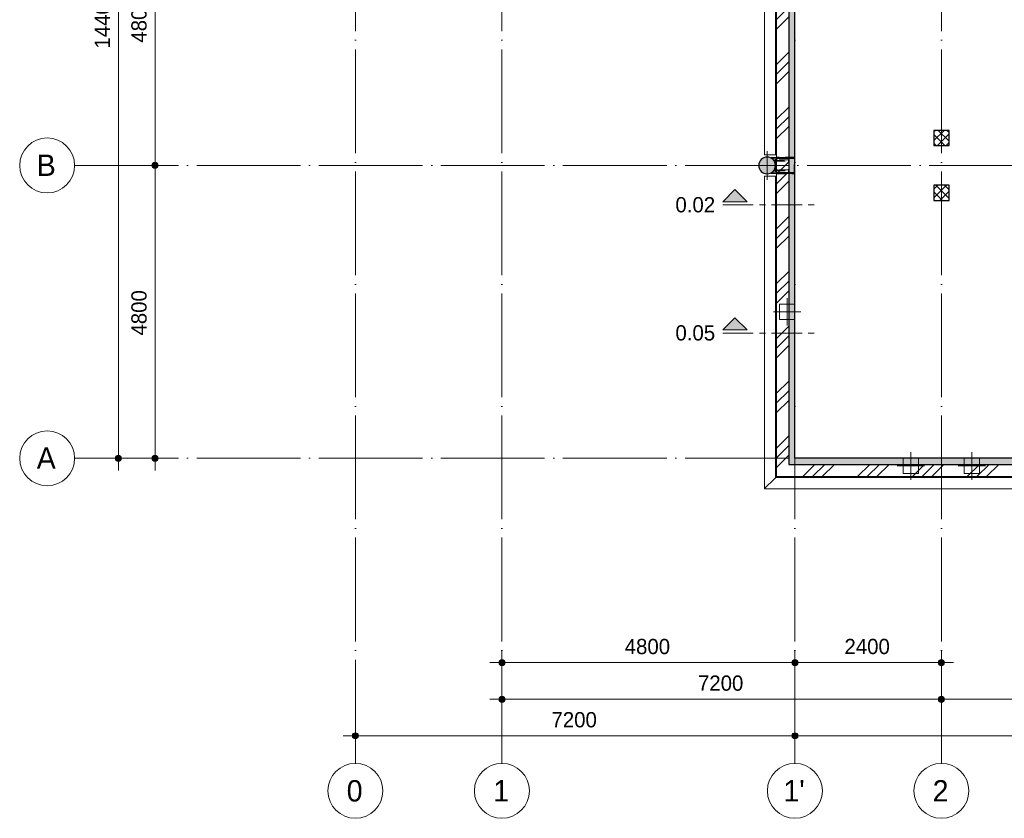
# Model space of a CAD drawing. Header units: millimetres. Extents: x -2900 to 56100, y -900 to 49332.
# Tile 1 of 8: x -2900 to 13231, y -900 to 12189. Entities that reach past the tile are written whole.
import ezdxf

# ---------------------------------------------------------------- set-up
doc = ezdxf.new("R2010")
doc.units = ezdxf.units.MM
for name, pattern in [('WSP_hartlijn', [800, 500, -100, 100, -100]), ('WSP_hhidden', [250, 150, -100]), ('WSP_stramienlijn', [2000, 1700, -150, 0, -150])]:
    doc.linetypes.add(name, pattern=pattern)
for name, color, linetype, lineweight in [('00_algemeen - hartlijn', 7, 'Continuous', 13), ('00_algemeen - hhidden - 0_13mm', 7, 'WSP_hhidden', 13), ('00_maatvoering', 8, 'Continuous', 13), ('00_maatvoering-100', 8, 'Continuous', 13), ('03_viewports - sections', 1, 'Continuous', 13), ('07_stramien', 4, 'Continuous', 13), ('16_funderingsconstructies', 2, 'Continuous', 18), ('16_funderingsconstructies - voeten en balken -cut-', 3, 'Continuous', 25), ('17_paalfunderingen - beton -cut-', 3, 'Continuous', 25), ('17_paalfunderingen - prefab -cut-', 3, 'Continuous', 25), ('28_hoofddraagconstructies - kolommen en liggers', 1, 'Continuous', 13), ('28_hoofddraagconstructies - kolommen en liggers - staal', 1, 'Continuous', 13)]:
    doc.layers.add(name, color=color, linetype=linetype, lineweight=lineweight)
doc.layers.add('16_funderingsconstructies - voeten en balken', color=2, linetype='Continuous')
doc.styles.add('Revittext', font='txt', dxfattribs={"height": 350})
doc.styles.add('Revittext_1', font='txt', dxfattribs={"height": 250})
doc.dimstyles.new('WSP_25_-_transparant', dxfattribs={"dimscale": 304.8, "dimtxt": 252.223969, "dimasz": 1.312336, "dimexe": 0.656168, "dimexo": 0.0625, "dimgap": 0.213255, "dimtad": 1, "dimdec": 0, "dimzin": 0, "dimdsep": 46, "dimtxsty": 'Revittext_1', "dimblk1": 'DOTSMALL', "dimblk2": 'DOTSMALL', "dimsah": 1, "dimcen": 0.09, "dimdle": 0.656168, "dimazin": 0, "dimtfac": 1, "dimtdec": 4, "dimtix": 1, "dimtmove": 0, "dimatfit": 3, "dimfxl": 0.656168, "dimfxlon": 1, "dimtvp": 1, "dimtolj": 1, "dimtzin": 0, "dimarcsym": 2})
pattern_1 = [(45, (0, 0), (-449.013, 449.013), []), (45, (158.75, 0), (0, 898.026), []), (45, (-158.75, 0), (0, 898.026), [])]

# ---------------------------------------------------------------- blocks, each defined once
blk = doc.blocks.new('17_WSP_FD_beton - fundatiepaal v21-1 - ø273_285 _stalen buis_ met kopmoment-1364903-fundering - plot - 100')
at = {"layer": '16_funderingsconstructies'}
blk.add_hatch(color=256, dxfattribs=at).paths.add_polyline_path([(-136, 0), (-131, -38), (-115, -74), (-89, -103), (-57, -124), (-19, -135), (19, -135), (57, -124), (89, -103), (115, -74), (131, -38), (137, 0), (130, 41), (115, 74), (89, 103), (57, 124), (19, 135), (-19, 135), (-57, 124), (-89, 103), (-115, 74), (-131, 38)])
at = {"layer": '00_algemeen - hartlijn', "linetype": 'WSP_hartlijn'}
for p, q in [((0, -237), (0, 236)), ((-237, 0), (236, 0))]:
    blk.add_line(p, q, dxfattribs=at)
at = {"layer": '17_paalfunderingen - beton -cut-'}
for start, end in [(360, 180), (180, 360)]:
    blk.add_arc((0, 0), 137, start, end, dxfattribs=at)
blk = doc.blocks.new('28_WSP_SF_staal - HFL v21-0 - Lequ 200x200x16 - S235-1383402-fundering - plot - 100')
at = {"layer": '00_algemeen - hhidden - 0_13mm'}
blk.add_line((-2450, -39.2), (2450, -39.2), dxfattribs=at)
at = {"layer": '28_hoofddraagconstructies - kolommen en liggers - staal'}
for p, q in [((2450, 144.8), (-2450, 144.8)), ((-2450, 135.8), (-2450, 144.8)), ((-2450, -21.2), (-2450, 135.8)), ((2450, 144.8), (2450, 135.8)), ((2450, 135.8), (2450, -21.2)), ((-2450, -39.2), (-2450, -21.2)), ((2450, -39.2), (-2450, -39.2)), ((-2450, -48.2), (-2450, -39.2)), ((-2450, -55.2), (-2450, -48.2)), ((-2450, -55.2), (2450, -55.2)), ((2450, -21.2), (2450, -39.2)), ((2450, -39.2), (2450, -48.2)), ((2450, -48.2), (2450, -55.2))]:
    blk.add_line(p, q, dxfattribs=at)
blk = doc.blocks.new('28_WSP_SF_staal - HFL v21-0 - Lequ 200x200x16 - S235-1217635-fundering - plot - 100')
at = {"layer": '00_algemeen - hhidden - 0_13mm'}
blk.add_line((-2478.5, -39.2), (2462.5, -39.2), dxfattribs=at)
blk = doc.blocks.new('28_WSP_SF_staal - HFL v21-0 - Lequ 200x200x16 - S235-1217636-fundering - plot - 100')
at = {"layer": '00_algemeen - hhidden - 0_13mm'}
blk.add_line((-4871, 39.2), (4855, 39.2), dxfattribs=at)
blk = doc.blocks.new('17_WSP_FD_prefab - fundatiepaal v18-0 - 250x250-V94-fundering - plot - 100')
at = {"layer": '00_algemeen - hartlijn', "color": 135}
blk.add_line((125, 0), (225, 0), dxfattribs=at)
at = {"layer": '16_funderingsconstructies', "color": 135, "lineweight": 13}
for p, q in [((0, -225), (0, 225)), ((-225, 0), (125, 0)), ((125, 125), (-125, 125)), ((-125, 125), (-125, -125)), ((-125, -125), (125, -125))]:
    blk.add_line(p, q, dxfattribs=at)
blk = doc.blocks.new('17_WSP_FD_prefab - fundatiepaal v18-0 - 250x250-V54-fundering - plot - 100')
at = {"layer": '16_funderingsconstructies', "lineweight": 13}
h = blk.add_hatch(dxfattribs=at)
h.set_pattern_fill('FP_52', color=10, style=0, pattern_type=2)
h.set_pattern_definition([(45, (-12200, -10250), (-70.7107, 70.7107), []), (135, (-12200, -10250), (-70.7107, -70.7107), [])])
h.paths.add_polyline_path([(125, -125), (125, 125), (-125, 125), (-125, -125)])
at = {"layer": '17_paalfunderingen - prefab -cut-', "color": 8}
for p, q in [((125, 125), (-125, 125)), ((-125, 125), (-125, -125)), ((125, -125), (125, 125)), ((-125, -125), (125, -125))]:
    blk.add_line(p, q, dxfattribs=at)
blk = doc.blocks.new('17_WSP_FD_prefab - fundatiepaal v18-0 - 250x250-V55-fundering - plot - 100')
at = {"layer": '16_funderingsconstructies', "lineweight": 13}
h = blk.add_hatch(dxfattribs=at)
h.set_pattern_fill('FP_53', color=10, style=0, pattern_type=2)
h.set_pattern_definition([(45, (-12200, -9350), (-70.7107, 70.7107), []), (135, (-12200, -9350), (-70.7107, -70.7107), [])])
h.paths.add_polyline_path([(125, -125), (125, 125), (-125, 125), (-125, -125)])
at = {"layer": '17_paalfunderingen - prefab -cut-', "color": 8}
for p, q in [((125, 125), (-125, 125)), ((-125, 125), (-125, -125)), ((125, -125), (125, 125)), ((-125, -125), (125, -125))]:
    blk.add_line(p, q, dxfattribs=at)
blk = doc.blocks.new('17_WSP_FD_prefab - fundatiepaal v18-0 - 250x250-V93-fundering - plot - 100')
at = {"layer": '00_algemeen - hartlijn', "color": 135}
blk.add_line((0, 125), (0, 225), dxfattribs=at)
at = {"layer": '16_funderingsconstructies', "color": 135, "lineweight": 13}
for p, q in [((-225, 0), (225, 0)), ((-125, 125), (-125, -125)), ((0, -225), (0, 125)), ((125, -125), (125, 125)), ((-125, -125), (125, -125))]:
    blk.add_line(p, q, dxfattribs=at)
blk = doc.blocks.new('WSP_fr - lepelconstructie - WSP_fr - lepelconstructie-V98-fundering - plot - 100')
at = {"layer": '28_hoofddraagconstructies - kolommen en liggers', "linetype": 'WSP_hhidden'}
for p, q in [((-5, 72), (-5, 89)), ((290, 135), (0, 135)), ((290, 130), (0, 130)), ((0, 130), (290, 130)), ((290, 115), (0, 115)), ((0, 115), (290, 115)), ((290, -135), (290, 135)), ((-5, -88), (-5, -71)), ((290, -115), (0, -115)), ((0, -115), (290, -115)), ((290, -130), (0, -130)), ((0, -130), (290, -130)), ((0, -135), (290, -135))]:
    blk.add_line(p, q, dxfattribs=at)
at = {"layer": '28_hoofddraagconstructies - kolommen en liggers - staal'}
for p, q in [((0, 130), (-90, 130)), ((-90, 130), (-90, 126)), ((-84, 119), (-23, 114)), ((-10, 100), (-10, -100)), ((0, -130), (0, 130)), ((-90, -126), (-90, -130)), ((-90, -130), (0, -130)), ((-23, -114), (-84, -119))]:
    blk.add_line(p, q, dxfattribs=at)
for centre, radius, start, end in [((-83, 126), 7, 180, 263.3313), ((-24, 100), 14, 0, 86.2626), ((-83, -126), 7, 96.6687, 180), ((-24, -100), 14, 273.7374, 360)]:
    blk.add_arc(centre, radius, start, end, dxfattribs=at)
blk = doc.blocks.new('28_WSP_SF_booranker - booranker-V99-fundering - plot - 100')
at = {"layer": '28_hoofddraagconstructies - kolommen en liggers', "linetype": 'WSP_hhidden'}
h = blk.add_hatch(color=256, dxfattribs=at)
h.paths.add_polyline_path([(9485, 9871), (9486, 9871), (9485, 9874)])
h.paths.add_polyline_path([(9474, 9871), (9475, 9872), (9473, 9876), (9473, 9871)])
for points in [[(9475, 9889), (9485, 9889), (9486, 9893), (9484, 9897), (9475, 9897), (9473, 9893), (9474, 9891)], [(9485, 9871), (9486, 9880), (9484, 9889), (9475, 9889), (9473, 9880), (9475, 9871), (9484, 9871)], [(9484, 9863), (9485, 9863), (9486, 9867), (9484, 9871), (9475, 9871), (9473, 9867), (9475, 9863), (9480, 9863)], [(9486, 9880), (9486, 9889), (9485, 9889), (9486, 9883)], [(9486, 9880), (9486, 9889), (9485, 9889), (9486, 9880)], [(9486, 9880), (9490, 9880), (9490, 9898), (9486, 9898), (9486, 9885)], [(9486, 9862), (9490, 9862), (9490, 9880), (9486, 9880), (9486, 9864)]]:
    blk.add_hatch(color=256, dxfattribs=at).paths.add_polyline_path(points)
h = blk.add_hatch(color=256, dxfattribs=at)
h.paths.add_polyline_path([(9485, 9871), (9486, 9872), (9486, 9876)])
h.paths.add_polyline_path([(9486, 9871), (9486, 9871), (9486, 9876)])
h.paths.add_polyline_path([(9473, 9871), (9475, 9871), (9473, 9876)])
at = {"layer": '28_hoofddraagconstructies - kolommen en liggers'}
for p, q in [((9490, 9890), (9473, 9890)), ((9473, 9870), (9490, 9870)), ((9475, 9897), (9473, 9895)), ((9473, 9893), (9473, 9894)), ((9473, 9880), (9473, 9893)), ((9473, 9867), (9473, 9880)), ((9473, 9866), (9473, 9867)), ((9473, 9865), (9475, 9863)), ((9475, 9897), (9485, 9897)), ((9485, 9889), (9475, 9889)), ((9475, 9871), (9485, 9871)), ((9475, 9863), (9485, 9863)), ((9486, 9895), (9485, 9897)), ((9485, 9863), (9486, 9865)), ((9490, 9898), (9486, 9898)), ((9486, 9880), (9486, 9898)), ((9486, 9862), (9486, 9880)), ((9486, 9861), (9490, 9861))]:
    blk.add_line(p, q, dxfattribs=at)
at = {"layer": '28_hoofddraagconstructies - kolommen en liggers', "linetype": 'WSP_hhidden'}
for p, q in [((9473, 9894), (9473, 9895)), ((9490, 9890), (9473, 9890)), ((9474, 9880), (9711, 9880)), ((9473, 9870), (9490, 9870)), ((9473, 9865), (9473, 9866)), ((9513, 9890), (9490, 9890)), ((9691, 9890), (9490, 9890)), ((9490, 9870), (9513, 9870)), ((9490, 9870), (9691, 9870)), ((9511, 9880), (9511, 9880)), ((9511, 9880), (9511, 9880)), ((9513, 9880), (9513, 9880)), ((9513, 9880), (9513, 9880)), ((9699, 9882), (9691, 9890)), ((9691, 9880), (9691, 9880)), ((9691, 9880), (9691, 9880)), ((9691, 9870), (9699, 9877)), ((9706, 9890), (9699, 9882)), ((9699, 9880), (9699, 9880)), ((9699, 9880), (9699, 9880)), ((9699, 9877), (9706, 9870)), ((9711, 9890), (9706, 9890)), ((9706, 9880), (9706, 9880)), ((9706, 9880), (9706, 9880)), ((9706, 9870), (9711, 9870)), ((9711, 9880), (9711, 9880)), ((9711, 9880), (9711, 9880))]:
    blk.add_line(p, q, dxfattribs=at)
at = {"layer": '28_hoofddraagconstructies - kolommen en liggers'}
for points, knots in [([(9475, 9897), (9474, 9896), (9474, 9895), (9474, 9894), (9473, 9893)], [0.1109957, 0.1109957, 0.1109957, 0.1109957, 0.5, 1, 1, 1, 1]), ([(9473, 9867), (9474, 9866), (9474, 9865), (9474, 9864), (9475, 9863)], [0, 0, 0, 0, 0.5, 0.8890043, 0.8890043, 0.8890043, 0.8890043]), ([(9486, 9893), (9486, 9894), (9486, 9895), (9485, 9896), (9485, 9897)], [0.0208179, 0.0208179, 0.0208179, 0.0208179, 0.5, 0.8890043, 0.8890043, 0.8890043, 0.8890043]), ([(9485, 9889), (9485, 9889), (9486, 9891), (9486, 9892), (9486, 9893)], [0, 0, 0, 0, 0.5, 0.9454832, 0.9454832, 0.9454832, 0.9454832]), ([(9486, 9881), (9486, 9882), (9486, 9885), (9485, 9887), (9485, 9889)], [0.0690519, 0.0690519, 0.0690519, 0.0690519, 0.5, 1, 1, 1, 1]), ([(9485, 9871), (9485, 9873), (9486, 9875), (9486, 9878), (9486, 9879)], [0, 0, 0, 0, 0.5, 0.9309481, 0.9309481, 0.9309481, 0.9309481]), ([(9486, 9867), (9486, 9868), (9486, 9869), (9485, 9871), (9485, 9871)], [0.0545168, 0.0545168, 0.0545168, 0.0545168, 0.5, 1, 1, 1, 1]), ([(9485, 9863), (9485, 9864), (9486, 9865), (9486, 9866), (9486, 9867)], [0.1093781, 0.1093781, 0.1093781, 0.1093781, 0.5, 0.9790387, 0.9790387, 0.9790387, 0.9790387])]:
    blk.add_open_spline(points, degree=3, knots=knots, dxfattribs=at)
for points in [[(9473, 9893), (9474, 9892), (9474, 9891), (9474, 9889), (9475, 9889)], [(9475, 9889), (9474, 9887), (9474, 9884), (9474, 9881), (9473, 9880)], [(9473, 9880), (9474, 9879), (9474, 9876), (9474, 9873), (9475, 9871)], [(9475, 9871), (9474, 9871), (9474, 9869), (9474, 9868), (9473, 9867)]]:
    blk.add_open_spline(points, degree=3, dxfattribs=at)
blk = doc.blocks.new('28_WSP_SF_booranker - booranker-V100-fundering - plot - 100')
at = {"layer": '28_hoofddraagconstructies - kolommen en liggers', "linetype": 'WSP_hhidden'}
h = blk.add_hatch(color=256, dxfattribs=at)
h.paths.add_polyline_path([(9485, 9711), (9486, 9711), (9485, 9714)])
h.paths.add_polyline_path([(9474, 9711), (9475, 9712), (9473, 9716), (9473, 9711)])
for points in [[(9475, 9729), (9485, 9729), (9486, 9733), (9484, 9737), (9475, 9737), (9473, 9733), (9474, 9731)], [(9485, 9711), (9486, 9720), (9484, 9729), (9475, 9729), (9473, 9720), (9475, 9711), (9484, 9711)], [(9485, 9703), (9486, 9707), (9484, 9711), (9475, 9711), (9473, 9707), (9475, 9703), (9484, 9703)], [(9486, 9720), (9486, 9729), (9485, 9729), (9486, 9723)], [(9486, 9720), (9486, 9729), (9485, 9729), (9486, 9720)], [(9486, 9720), (9490, 9720), (9490, 9738), (9486, 9738), (9486, 9725)], [(9490, 9702), (9490, 9720), (9486, 9720), (9486, 9702)]]:
    blk.add_hatch(color=256, dxfattribs=at).paths.add_polyline_path(points)
h = blk.add_hatch(color=256, dxfattribs=at)
h.paths.add_polyline_path([(9485, 9711), (9486, 9712), (9486, 9716)])
h.paths.add_polyline_path([(9486, 9711), (9486, 9711), (9486, 9711)])
h.paths.add_polyline_path([(9473, 9711), (9475, 9711), (9473, 9716)])
at = {"layer": '28_hoofddraagconstructies - kolommen en liggers'}
for p, q in [((9490, 9730), (9473, 9730)), ((9473, 9710), (9490, 9710)), ((9475, 9737), (9473, 9735)), ((9473, 9733), (9473, 9734)), ((9473, 9720), (9473, 9733)), ((9473, 9707), (9473, 9720)), ((9473, 9706), (9473, 9707)), ((9473, 9705), (9475, 9703)), ((9475, 9737), (9485, 9737)), ((9485, 9729), (9475, 9729)), ((9475, 9711), (9485, 9711)), ((9475, 9703), (9485, 9703)), ((9486, 9735), (9485, 9737)), ((9485, 9703), (9486, 9705)), ((9490, 9738), (9486, 9738)), ((9486, 9720), (9486, 9738)), ((9486, 9702), (9486, 9720)), ((9486, 9701), (9490, 9701))]:
    blk.add_line(p, q, dxfattribs=at)
at = {"layer": '28_hoofddraagconstructies - kolommen en liggers', "linetype": 'WSP_hhidden'}
for p, q in [((9473, 9734), (9473, 9735)), ((9490, 9730), (9473, 9730)), ((9474, 9720), (9711, 9720)), ((9473, 9710), (9490, 9710)), ((9473, 9705), (9473, 9706)), ((9513, 9730), (9490, 9730)), ((9691, 9730), (9490, 9730)), ((9490, 9710), (9513, 9710)), ((9490, 9710), (9691, 9710)), ((9511, 9720), (9511, 9720)), ((9511, 9720), (9511, 9720)), ((9513, 9720), (9513, 9720)), ((9513, 9720), (9513, 9720)), ((9699, 9722), (9691, 9730)), ((9691, 9720), (9691, 9720)), ((9691, 9720), (9691, 9720)), ((9691, 9710), (9699, 9717)), ((9706, 9730), (9699, 9722)), ((9699, 9720), (9699, 9720)), ((9699, 9720), (9699, 9720)), ((9699, 9717), (9706, 9710)), ((9711, 9730), (9706, 9730)), ((9706, 9720), (9706, 9720)), ((9706, 9720), (9706, 9720)), ((9706, 9710), (9711, 9710)), ((9711, 9720), (9711, 9720)), ((9711, 9720), (9711, 9720))]:
    blk.add_line(p, q, dxfattribs=at)
at = {"layer": '28_hoofddraagconstructies - kolommen en liggers'}
for points, knots in [([(9475, 9737), (9474, 9736), (9474, 9735), (9474, 9734), (9473, 9733)], [0.1109957, 0.1109957, 0.1109957, 0.1109957, 0.5, 1, 1, 1, 1]), ([(9473, 9707), (9474, 9706), (9474, 9705), (9474, 9704), (9475, 9703)], [0, 0, 0, 0, 0.5, 0.8890043, 0.8890043, 0.8890043, 0.8890043]), ([(9486, 9733), (9486, 9734), (9486, 9735), (9485, 9736), (9485, 9737)], [0.0208179, 0.0208179, 0.0208179, 0.0208179, 0.5, 0.8890043, 0.8890043, 0.8890043, 0.8890043]), ([(9485, 9729), (9485, 9729), (9486, 9731), (9486, 9732), (9486, 9733)], [0, 0, 0, 0, 0.5, 0.9454832, 0.9454832, 0.9454832, 0.9454832]), ([(9486, 9721), (9486, 9722), (9486, 9725), (9485, 9727), (9485, 9729)], [0.0690519, 0.0690519, 0.0690519, 0.0690519, 0.5, 1, 1, 1, 1]), ([(9485, 9711), (9485, 9713), (9486, 9715), (9486, 9718), (9486, 9719)], [0, 0, 0, 0, 0.5, 0.9309481, 0.9309481, 0.9309481, 0.9309481]), ([(9486, 9707), (9486, 9708), (9486, 9709), (9485, 9711), (9485, 9711)], [0.0545168, 0.0545168, 0.0545168, 0.0545168, 0.5, 1, 1, 1, 1]), ([(9485, 9703), (9485, 9704), (9486, 9705), (9486, 9706), (9486, 9707)], [0.1093781, 0.1093781, 0.1093781, 0.1093781, 0.5, 0.9790387, 0.9790387, 0.9790387, 0.9790387])]:
    blk.add_open_spline(points, degree=3, knots=knots, dxfattribs=at)
for points in [[(9473, 9733), (9474, 9732), (9474, 9731), (9474, 9729), (9475, 9729)], [(9475, 9729), (9474, 9727), (9474, 9724), (9474, 9721), (9473, 9720)], [(9473, 9720), (9474, 9719), (9474, 9716), (9474, 9713), (9475, 9711)], [(9475, 9711), (9474, 9711), (9474, 9709), (9474, 9708), (9473, 9707)]]:
    blk.add_open_spline(points, degree=3, dxfattribs=at)
blk = doc.blocks.new('Grid - Stramienbol 9_0mm-3500-fundering - plot - 100')
at = {"layer": '07_stramien'}
blk.add_circle((0, 0), 4.5, dxfattribs=at)
blk = doc.blocks.new('DIMBLOCK19-fundering - plot - 100')
at = {"layer": '00_maatvoering-100'}
h = blk.add_hatch(color=256, dxfattribs=at)
edge = h.paths.add_edge_path()
edge.add_arc((-1282, 19400), 50, 0, 360)
h = blk.add_hatch(color=256, dxfattribs=at)
edge = h.paths.add_edge_path()
edge.add_arc((-1282, 5000), 50, 0, 360)
for p, q in [((-1082, 19400), (-1482, 19400)), ((-1282, 19400), (-1282, 4800)), ((-1282, 19400), (-1082, 19400)), ((-1082, 5000), (-1482, 5000)), ((-1282, 5000), (-1082, 5000))]:
    blk.add_line(p, q, dxfattribs=at)
for centre in [(-1282, 19400), (-1282, 5000)]:
    blk.add_circle(centre, 50, dxfattribs=at)
at = {"layer": '00_maatvoering-100', "color": 0, "insert": (-1671, 11715), "char_height": 250, "width": 1164.11, "attachment_point": 1, "rotation": 90, "line_spacing_factor": 0.931288, "style": 'Revittext_1'}
blk.add_mtext('14400', dxfattribs=at)
blk = doc.blocks.new('_DotSmall')
at = {"color": 0, "linetype": 'ByBlock', "const_width": 0.5}
blk.add_lwpolyline([(-0.0625, 0, 1), (0.0625, 0, 1)], format="xyb", close=True, dxfattribs=at)
blk = doc.blocks.new('DIMBLOCK25-fundering - plot - 100')
at = {"layer": '00_maatvoering-100'}
h = blk.add_hatch(color=256, dxfattribs=at)
edge = h.paths.add_edge_path()
edge.add_arc((-682, 14600), 50, 0, 360)
h = blk.add_hatch(color=256, dxfattribs=at)
edge = h.paths.add_edge_path()
edge.add_arc((-682, 9800), 50, 0, 360)
for p, q in [((-482, 14600), (-882, 14600)), ((-682, 14600), (-682, 9800)), ((-682, 14600), (-482, 14600)), ((-482, 9800), (-882, 9800)), ((-682, 9800), (-482, 9800))]:
    blk.add_line(p, q, dxfattribs=at)
for centre in [(-682, 14600), (-682, 9800)]:
    blk.add_circle(centre, 50, dxfattribs=at)
at = {"layer": '00_maatvoering-100', "color": 0, "insert": (-1071, 11812), "char_height": 250, "width": 931.29, "attachment_point": 1, "rotation": 90, "line_spacing_factor": 0.931288, "style": 'Revittext_1'}
blk.add_mtext('4800', dxfattribs=at)
blk = doc.blocks.new('DIMBLOCK26-fundering - plot - 100')
at = {"layer": '00_maatvoering-100'}
h = blk.add_hatch(color=256, dxfattribs=at)
edge = h.paths.add_edge_path()
edge.add_arc((-682, 9800), 50, 0, 360)
h = blk.add_hatch(color=256, dxfattribs=at)
edge = h.paths.add_edge_path()
edge.add_arc((-682, 5000), 50, 0, 360)
for p, q in [((-482, 9800), (-882, 9800)), ((-682, 9800), (-682, 4800)), ((-682, 9800), (-482, 9800)), ((-482, 5000), (-882, 5000)), ((-682, 5000), (-482, 5000))]:
    blk.add_line(p, q, dxfattribs=at)
for centre in [(-682, 9800), (-682, 5000)]:
    blk.add_circle(centre, 50, dxfattribs=at)
at = {"layer": '00_maatvoering-100', "color": 0, "insert": (-1071, 7012), "char_height": 250, "width": 931.29, "attachment_point": 1, "rotation": 90, "line_spacing_factor": 0.931288, "style": 'Revittext_1'}
blk.add_mtext('4800', dxfattribs=at)
blk = doc.blocks.new('DIMBLOCK27-fundering - plot - 100')
at = {"layer": '00_maatvoering-100'}
h = blk.add_hatch(color=256, dxfattribs=at)
edge = h.paths.add_edge_path()
edge.add_arc((5000, 1052), 50, 0, 360)
h = blk.add_hatch(color=256, dxfattribs=at)
edge = h.paths.add_edge_path()
edge.add_arc((12200, 1052), 50, 0, 360)
for p, q in [((5000, 1252), (5000, 852)), ((5000, 1052), (5000, 1252)), ((12200, 1252), (12200, 852)), ((12200, 1052), (12200, 1252)), ((4800, 1052), (12200, 1052))]:
    blk.add_line(p, q, dxfattribs=at)
for centre in [(5000, 1052), (12200, 1052)]:
    blk.add_circle(centre, 50, dxfattribs=at)
at = {"layer": '00_maatvoering-100', "color": 0, "insert": (8212, 1441), "char_height": 250, "width": 931.29, "attachment_point": 1, "line_spacing_factor": 0.931288, "style": 'Revittext_1'}
blk.add_mtext('7200', dxfattribs=at)
blk = doc.blocks.new('DIMBLOCK28-fundering - plot - 100')
at = {"layer": '00_maatvoering-100'}
h = blk.add_hatch(color=256, dxfattribs=at)
edge = h.paths.add_edge_path()
edge.add_arc((12200, 1052), 50, 0, 360)
h = blk.add_hatch(color=256, dxfattribs=at)
edge = h.paths.add_edge_path()
edge.add_arc((19400, 1052), 50, 0, 360)
for p, q in [((12200, 1252), (12200, 852)), ((12200, 1052), (12200, 1252)), ((19400, 1252), (19400, 852)), ((19400, 1052), (19400, 1252)), ((12200, 1052), (19400, 1052))]:
    blk.add_line(p, q, dxfattribs=at)
for centre in [(12200, 1052), (19400, 1052)]:
    blk.add_circle(centre, 50, dxfattribs=at)
at = {"layer": '00_maatvoering-100', "color": 0, "insert": (15412, 1441), "char_height": 250, "width": 931.29, "attachment_point": 1, "line_spacing_factor": 0.931288, "style": 'Revittext_1'}
blk.add_mtext('7200', dxfattribs=at)
blk = doc.blocks.new('DIMBLOCK34-fundering - plot - 100')
at = {"layer": '00_maatvoering-100'}
h = blk.add_hatch(color=256, dxfattribs=at)
edge = h.paths.add_edge_path()
edge.add_arc((2600, 452), 50, 0, 360)
h = blk.add_hatch(color=256, dxfattribs=at)
edge = h.paths.add_edge_path()
edge.add_arc((9800, 452), 50, 0, 360)
for p, q in [((2600, 652), (2600, 252)), ((2600, 452), (2600, 652)), ((9800, 652), (9800, 252)), ((9800, 452), (9800, 652)), ((2400, 452), (9800, 452))]:
    blk.add_line(p, q, dxfattribs=at)
for centre in [(2600, 452), (9800, 452)]:
    blk.add_circle(centre, 50, dxfattribs=at)
at = {"layer": '00_maatvoering-100', "color": 0, "insert": (5812, 841), "char_height": 250, "width": 931.29, "attachment_point": 1, "line_spacing_factor": 0.931288, "style": 'Revittext_1'}
blk.add_mtext('7200', dxfattribs=at)
blk = doc.blocks.new('DIMBLOCK35-fundering - plot - 100')
at = {"layer": '00_maatvoering-100'}
h = blk.add_hatch(color=256, dxfattribs=at)
edge = h.paths.add_edge_path()
edge.add_arc((9800, 452), 50, 0, 360)
h = blk.add_hatch(color=256, dxfattribs=at)
edge = h.paths.add_edge_path()
edge.add_arc((41000, 452), 50, 0, 360)
for p, q in [((9800, 652), (9800, 252)), ((9800, 452), (9800, 652)), ((41000, 652), (41000, 252)), ((41000, 452), (41000, 652)), ((9800, 452), (41000, 452))]:
    blk.add_line(p, q, dxfattribs=at)
for centre in [(9800, 452), (41000, 452)]:
    blk.add_circle(centre, 50, dxfattribs=at)
at = {"layer": '00_maatvoering-100', "color": 0, "insert": (24915, 841), "char_height": 250, "width": 1164.11, "attachment_point": 1, "line_spacing_factor": 0.931288, "style": 'Revittext_1'}
blk.add_mtext('31200', dxfattribs=at)
blk = doc.blocks.new('DIMBLOCK37-fundering - plot - 100')
at = {"layer": '00_maatvoering-100'}
h = blk.add_hatch(color=256, dxfattribs=at)
edge = h.paths.add_edge_path()
edge.add_arc((5000, 1652), 50, 0, 360)
h = blk.add_hatch(color=256, dxfattribs=at)
edge = h.paths.add_edge_path()
edge.add_arc((9800, 1652), 50, 0, 360)
for p, q in [((5000, 1852), (5000, 1452)), ((5000, 1652), (5000, 1852)), ((9800, 1852), (9800, 1452)), ((9800, 1652), (9800, 1852)), ((4800, 1652), (9800, 1652))]:
    blk.add_line(p, q, dxfattribs=at)
for centre in [(5000, 1652), (9800, 1652)]:
    blk.add_circle(centre, 50, dxfattribs=at)
at = {"layer": '00_maatvoering-100', "color": 0, "insert": (7012, 2041), "char_height": 250, "width": 931.29, "attachment_point": 1, "line_spacing_factor": 0.931288, "style": 'Revittext_1'}
blk.add_mtext('4800', dxfattribs=at)
blk = doc.blocks.new('DIMBLOCK38-fundering - plot - 100')
at = {"layer": '00_maatvoering-100'}
h = blk.add_hatch(color=256, dxfattribs=at)
edge = h.paths.add_edge_path()
edge.add_arc((9800, 1652), 50, 0, 360)
h = blk.add_hatch(color=256, dxfattribs=at)
edge = h.paths.add_edge_path()
edge.add_arc((12200, 1652), 50, 0, 360)
for p, q in [((9800, 1852), (9800, 1452)), ((9800, 1652), (9800, 1852)), ((12200, 1852), (12200, 1452)), ((12200, 1652), (12200, 1852)), ((9800, 1652), (12400, 1652))]:
    blk.add_line(p, q, dxfattribs=at)
for centre in [(9800, 1652), (12200, 1652)]:
    blk.add_circle(centre, 50, dxfattribs=at)
at = {"layer": '00_maatvoering-100', "color": 0, "insert": (10612, 2041), "char_height": 250, "width": 931.29, "attachment_point": 1, "line_spacing_factor": 0.931288, "style": 'Revittext_1'}
blk.add_mtext('2400', dxfattribs=at)
blk = doc.blocks.new('Detail View - Horizontaal links-29825-fundering - plot - 100')
at = {"layer": '03_viewports - sections'}
blk.add_hatch(color=240, dxfattribs=at).paths.add_polyline_path([(4, 0.5), (0, 0.5), (2, 2.5)])
at = {"layer": '03_viewports - sections', "color": 240}
for p, q in [((2, 2.5), (0, 0.5)), ((4, 0.5), (2, 2.5)), ((0, 0.5), (4, 0.5))]:
    blk.add_line(p, q, dxfattribs=at)

msp = doc.modelspace()

# ---------------------------------------------------------------- hatches: boundary and pattern name
at = {"layer": '16_funderingsconstructies - voeten en balken'}
for points in [[(9800, 4900), (9800, 19400), (9700, 19400), (9700, 4900)], [(19410, 4900), (19410, 5000), (9800, 5000), (9800, 4900), (16169.7, 4900)]]:
    msp.add_hatch(color=10, dxfattribs=at).paths.add_polyline_path(points)
at = {"layer": '16_funderingsconstructies - voeten en balken', "lineweight": 13}
h = msp.add_hatch(dxfattribs=at)
h.set_pattern_fill('FP_1', color=10, style=0, pattern_type=2)
h.set_pattern_definition(pattern_1)
h.paths.add_polyline_path([(9800, 4700), (9800, 4900), (9700, 4900), (9700, 19300), (9500, 19300), (9500, 4700), (9700, 4700)])
h = msp.add_hatch(dxfattribs=at)
h.set_pattern_fill('FP_2', color=10, style=0, pattern_type=2)
h.set_pattern_definition(pattern_1)
h.paths.add_polyline_path([(19210, 4700), (19210, 4900), (9800, 4900), (9800, 4700), (16169.7, 4700)])

# ---------------------------------------------------------------- linework, layer by layer
at = {"layer": '03_viewports - sections', "color": 20, "linetype": 'WSP_hartlijn', "lineweight": 18}
for p, q in [((8617.9, 9153.6), (10187.8, 9153.6)), ((8617.9, 7053.6), (10187.8, 7053.6))]:
    msp.add_line(p, q, dxfattribs=at)
at = {"layer": '07_stramien', "linetype": 'WSP_stramienlijn'}
for p, q in [((2600, 0), (2600, 48432.3)), ((5000, 0), (5000, 48432.3)), ((12200, 0), (12200, 48432.3)), ((9800, 0), (9800, 42040.5)), ((-2000, 9800), (55200, 9800)), ((-2000, 5000), (55200, 5000))]:
    msp.add_line(p, q, dxfattribs=at)
at = {"layer": '16_funderingsconstructies - voeten en balken', "color": 55, "lineweight": 18}
for p, q in [((9500, 4700), (9500, 19100)), ((9500, 4700), (9800, 4700)), ((19210, 4700), (9800, 4700))]:
    msp.add_line(p, q, dxfattribs=at)
at = {"layer": '16_funderingsconstructies - voeten en balken -cut-', "color": 8}
for p, q in [((9800, 5000), (9800, 19400)), ((9700, 19300), (9700, 4900)), ((9700, 4900), (9800, 4900)), ((19410, 5000), (9800, 5000)), ((9800, 4900), (19410, 4900))]:
    msp.add_line(p, q, dxfattribs=at)
at = {"layer": '28_hoofddraagconstructies - kolommen en liggers - staal'}
for p, q in [((9300, 9625), (9300, 4500)), ((9300, 9625), (9309, 9625)), ((9309, 9625), (9466, 9625)), ((9466, 9625), (9484, 9625)), ((9484, 9625), (9484, 4684)), ((9484, 9625), (9493, 9625)), ((9493, 9625), (9500, 9625)), ((9500, 4700), (9500, 9625)), ((9484, 4684), (19210, 4684)), ((9493, 4693), (9500, 4700)), ((9500, 4700), (9493, 4693)), ((19210, 4700), (9500, 4700)), ((9309, 4509), (9466, 4666)), ((9466, 4666), (9309, 4509)), ((9300, 4500), (19210, 4500))]:
    msp.add_line(p, q, dxfattribs=at)
at = {"layer": '28_hoofddraagconstructies - kolommen en liggers - staal', "flags": 128}
for points in [[(9466, 4666), (9475, 4675), (9481.6, 4681.6), (9484, 4684)], [(9484, 4684), (9481.6, 4681.6), (9475, 4675), (9466, 4666)], [(9484, 4684), (9486.6, 4686.6), (9493, 4693)], [(9493, 4693), (9486.6, 4686.6), (9484, 4684)], [(9300, 4500), (9302.6, 4502.6), (9309, 4509)], [(9309, 4509), (9302.6, 4502.6), (9300, 4500)]]:
    msp.add_lwpolyline(points, dxfattribs=at)

# ---------------------------------------------------------------- block references
at = {"layer": '00_algemeen - hhidden - 0_13mm', "rotation": 89.99999999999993}
msp.add_blockref('28_WSP_SF_staal - HFL v21-0 - Lequ 200x200x16 - S235-1217635-fundering - plot - 100', (9444.8, 7162.5), dxfattribs=at)
at = {"layer": '00_algemeen - hhidden - 0_13mm'}
msp.add_blockref('28_WSP_SF_staal - HFL v21-0 - Lequ 200x200x16 - S235-1217636-fundering - plot - 100', (14355, 4644.8), dxfattribs=at)
at = {"layer": '03_viewports - sections', "color": 20, "lineweight": 18, "xscale": 99.99999999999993, "yscale": 99.99999999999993, "zscale": 99.99999999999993}
for p in [(8617.9, 9153.6), (8617.9, 7053.6)]:
    msp.add_blockref('Detail View - Horizontaal links-29825-fundering - plot - 100', p, dxfattribs=at)
at = {"layer": '07_stramien', "xscale": 99.99999999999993, "yscale": 99.99999999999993, "zscale": 99.99999999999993, "rotation": 269.9999999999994}
for p in [(-2450, 9800), (-2450, 5000)]:
    msp.add_blockref('Grid - Stramienbol 9_0mm-3500-fundering - plot - 100', p, dxfattribs=at)
at = {"layer": '07_stramien', "xscale": 99.99999999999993, "yscale": 99.99999999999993, "zscale": 99.99999999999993}
for p in [(2600, -450), (5000, -450), (9800, -450), (12200, -450)]:
    msp.add_blockref('Grid - Stramienbol 9_0mm-3500-fundering - plot - 100', p, dxfattribs=at)
at = {"layer": '16_funderingsconstructies', "color": 135, "lineweight": 13}
for name, p in [('17_WSP_FD_prefab - fundatiepaal v18-0 - 250x250-V54-fundering - plot - 100', (12200, 10250)), ('17_WSP_FD_prefab - fundatiepaal v18-0 - 250x250-V55-fundering - plot - 100', (12200, 9350)), ('17_WSP_FD_prefab - fundatiepaal v18-0 - 250x250-V94-fundering - plot - 100', (9675, 7400)), ('17_WSP_FD_prefab - fundatiepaal v18-0 - 250x250-V93-fundering - plot - 100', (11700, 4875)), ('17_WSP_FD_prefab - fundatiepaal v18-0 - 250x250-V93-fundering - plot - 100', (12700, 4875))]:
    msp.add_blockref(name, p, dxfattribs=at)
at = {"layer": '16_funderingsconstructies', "rotation": 89.9999999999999}
msp.add_blockref('17_WSP_FD_beton - fundatiepaal v21-1 - ø273_285 _stalen buis_ met kopmoment-1364903-fundering - plot - 100', (9345, 9800), dxfattribs=at)
at = {"layer": '28_hoofddraagconstructies - kolommen en liggers', "rotation": 89.99999999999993}
msp.add_blockref('28_WSP_SF_staal - HFL v21-0 - Lequ 200x200x16 - S235-1383402-fundering - plot - 100', (9444.8, 12425), dxfattribs=at)
at = {"layer": '28_hoofddraagconstructies - kolommen en liggers', "linetype": 'WSP_hhidden'}
for name, p in [('WSP_fr - lepelconstructie - WSP_fr - lepelconstructie-V98-fundering - plot - 100', (9500, 9800)), ('28_WSP_SF_booranker - booranker-V99-fundering - plot - 100', (0, 0)), ('28_WSP_SF_booranker - booranker-V100-fundering - plot - 100', (0, 0))]:
    msp.add_blockref(name, p, dxfattribs=at)

# ---------------------------------------------------------------- texts
at = {"layer": '03_viewports - sections', "color": 20, "char_height": 250, "width": 817.721, "attachment_point": 1, "style": 'Revittext_1'}
for s, insert in [('0.02', (7843.1, 9281.1)), ('0.05', (7843.1, 7181.1))]:
    msp.add_mtext(s, dxfattribs=dict(at, insert=insert))
at = {"layer": '07_stramien', "char_height": 350, "attachment_point": 1, "style": 'Revittext'}
for s, insert, width in [('B', (-2621.1, 9978.3), 400.844), ('A', (-2621.1, 5178.3), 400.844), ('0', (2457.4, -274.4), 336.709), ('1', (4857.4, -274.4), 336.709), ("1'", (9611.4, -274.4), 448.945), ('2', (12057.4, -274.4), 336.709)]:
    msp.add_mtext(s, dxfattribs=dict(at, insert=insert, width=width))

# ---------------------------------------------------------------- dimensions: what is measured, and where the dimension line sits
at = {"layer": '00_maatvoering'}
for base, p1, p2, override, picture, middle in [((-1282, 5000), (-1082, 19400), (-1082, 5000), {"dimpost": '<>', "dimfxl": 14400}, 'DIMBLOCK19-fundering - plot - 100', (-1474.7, 12200)), ((-682, 9800), (-482, 14600), (-482, 9800), {"dimpost": '<>', "dimfxl": 4800}, 'DIMBLOCK25-fundering - plot - 100', (-874.7, 12200)), ((-682, 5000), (-482, 9800), (-482, 5000), {"dimpost": '<>', "dimfxl": 4800}, 'DIMBLOCK26-fundering - plot - 100', (-874.7, 7400))]:
    dim = msp.add_linear_dim(base=base, p1=p1, p2=p2, angle=90, dimstyle='WSP_25_-_transparant', override=override, dxfattribs=at)
    dim.commit()
    dim.dimension.update_dxf_attribs({"geometry": picture, "text_midpoint": middle})
for base, p1, p2, override, picture, middle in [((9800, 1652.2), (5000, 1852.2), (9800, 1852.2), {"dimpost": '<>', "dimfxl": 4800}, 'DIMBLOCK37-fundering - plot - 100', (7400, 1844.9)), ((12200, 1652.2), (9800, 1852.2), (12200, 1852.2), {"dimpost": '<>', "dimfxl": 2400}, 'DIMBLOCK38-fundering - plot - 100', (11000, 1844.9)), ((12200, 1052.2), (5000, 1252.2), (12200, 1252.2), {"dimpost": '<>', "dimfxl": 7200}, 'DIMBLOCK27-fundering - plot - 100', (8600, 1244.9)), ((19400, 1052.2), (12200, 1252.2), (19400, 1252.2), {"dimpost": '<>', "dimfxl": 7200}, 'DIMBLOCK28-fundering - plot - 100', (15800, 1244.9)), ((9800, 452.2), (2600, 652.2), (9800, 652.2), {"dimpost": '<>', "dimfxl": 7200}, 'DIMBLOCK34-fundering - plot - 100', (6200, 644.9)), ((41000, 452.2), (9800, 652.2), (41000, 652.2), {"dimpost": '<>', "dimfxl": 31200}, 'DIMBLOCK35-fundering - plot - 100', (25400, 644.9))]:
    dim = msp.add_linear_dim(base=base, p1=p1, p2=p2, dimstyle='WSP_25_-_transparant', override=override, dxfattribs=at)
    dim.commit()
    dim.dimension.update_dxf_attribs({"geometry": picture, "text_midpoint": middle})

doc.saveas('drawing.dxf')
